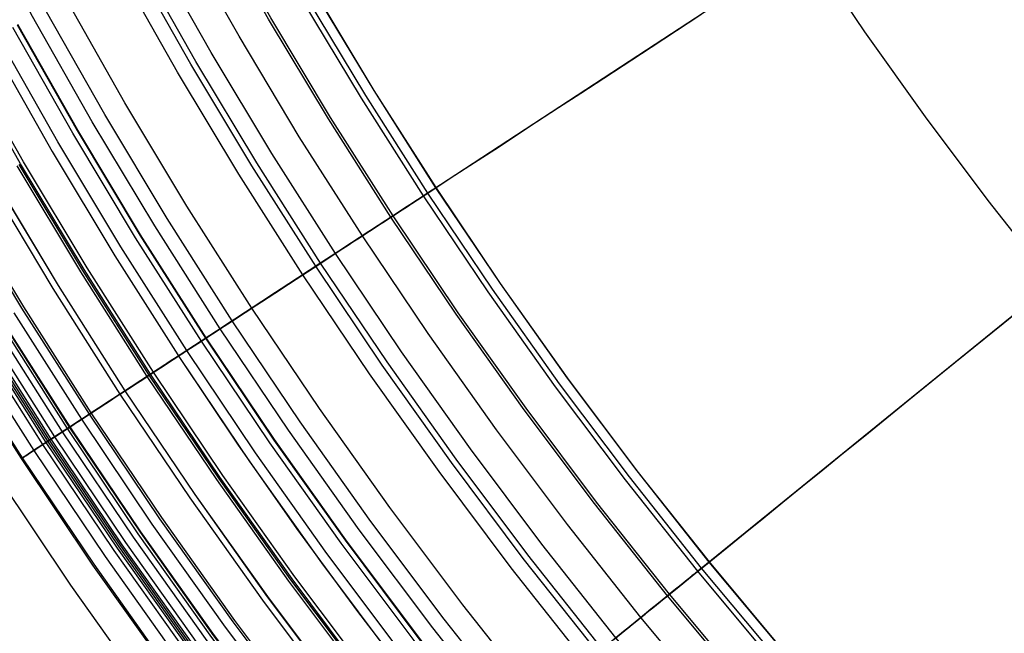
# Model space of a CAD drawing. Header units: millimetres. Extents: x -14 to 488, y -50 to 50.
# Tile 110 of 256: x 269 to 276, y -20 to -16. Entities that reach past the tile are written whole.
import ezdxf

# ---------------------------------------------------------------- set-up
doc = ezdxf.new("R2010")
doc.units = ezdxf.units.MM
doc.header["$MEASUREMENT"] = 0
doc.layers.add('Default', color=7, linetype='Continuous')

msp = doc.modelspace()

# ---------------------------------------------------------------- linework, layer by layer
at = {"layer": 'Default'}
for points in [[(279.5703, -21.2947), (279.0258, -20.8164), (278.4934, -20.3239), (277.9738, -19.8176), (277.4675, -19.298), (276.975, -18.7656), (276.4967, -18.2211), (276.0331, -17.6649), (275.5846, -17.0977), (275.1517, -16.5201), (274.7345, -15.9328), (274.3335, -15.3363), (273.949, -14.7313), (273.5811, -14.1185), (273.2301, -13.4986), (272.8961, -12.8723), (272.5793, -12.2402), (272.2798, -11.6031), (271.9977, -10.9616), (271.7329, -10.3163)], [(279.5703, -21.2947), (279.0258, -20.8164), (278.4934, -20.3239), (277.9738, -19.8176), (277.4675, -19.298), (276.975, -18.7656), (276.4967, -18.2211), (276.0331, -17.6649), (275.5846, -17.0977), (275.1517, -16.5201), (274.7345, -15.9328), (274.3335, -15.3363), (273.949, -14.7313), (273.5811, -14.1185), (273.2301, -13.4986), (272.8961, -12.8723), (272.5793, -12.2402), (272.2798, -11.6031), (271.9977, -10.9616), (271.7329, -10.3163)], [(279.4302, -25.1628), (278.7883, -24.6815), (278.1579, -24.1831), (277.5397, -23.6678), (276.9345, -23.1363), (276.3428, -22.5888), (275.7653, -22.0261), (275.2026, -21.4486), (274.6551, -20.8569), (274.1236, -20.2517), (273.6083, -19.6335), (273.1099, -19.0031), (272.6286, -18.3612), (272.165, -17.7083), (271.7193, -17.0454), (271.2919, -16.373), (270.883, -15.6919), (270.4929, -15.003), (270.1217, -14.3068), (269.7696, -13.6043), (269.4368, -12.8962), (269.1232, -12.1831), (268.8289, -11.466)], [(279.4696, -25.1088), (278.829, -24.6286), (278.2, -24.1313), (277.5831, -23.6171), (276.9792, -23.0867), (276.3888, -22.5404), (275.8125, -21.9789), (275.251, -21.4026), (274.7047, -20.8122), (274.1743, -20.2083), (273.6602, -19.5914), (273.1628, -18.9624), (272.6826, -18.3218), (272.2199, -17.6704), (271.7752, -17.0088), (271.3487, -16.3379), (270.9407, -15.6583), (270.5514, -14.9708), (270.181, -14.2762), (269.8297, -13.5752), (269.4975, -12.8685), (269.1846, -12.157), (268.891, -11.4414)], [(279.4707, -25.1074), (278.8301, -24.6272), (278.2011, -24.1299), (277.5843, -23.6158), (276.9804, -23.0853), (276.39, -22.5391), (275.8138, -21.9776), (275.2523, -21.4014), (274.7061, -20.811), (274.1757, -20.2071), (273.6615, -19.5903), (273.1642, -18.9613), (272.684, -18.3208), (272.2214, -17.6694), (271.7767, -17.0079), (271.3502, -16.3369), (270.9423, -15.6574), (270.553, -14.9699), (270.1826, -14.2754), (269.8313, -13.5744), (269.4992, -12.8678), (269.1863, -12.1563), (268.8926, -11.4408)], [(280.0634, -25.6549), (279.4099, -25.1907), (278.7672, -24.7089), (278.1361, -24.2099), (277.5172, -23.6941), (276.9113, -23.162), (276.319, -22.6139), (275.7409, -22.0506), (275.1775, -21.4724), (274.6295, -20.8801), (274.0973, -20.2742), (273.5815, -19.6553), (273.0825, -19.0242), (272.6007, -18.3816), (272.1366, -17.728), (271.6904, -17.0643), (271.2625, -16.3912), (270.8532, -15.7094), (270.4626, -15.0196), (270.091, -14.3227), (269.7385, -13.6194), (269.4053, -12.9105), (269.0913, -12.1967), (268.7967, -11.4787)], [(279.9104, -25.8763), (279.2512, -25.4081), (278.603, -24.9222), (277.9664, -24.4189), (277.3423, -23.8986), (276.7311, -23.3619), (276.1337, -22.8091), (275.5506, -22.2409), (274.9823, -21.6577), (274.4296, -21.0603), (273.8928, -20.4491), (273.3725, -19.825), (272.8692, -19.1884), (272.3833, -18.5402), (271.9151, -17.881), (271.4651, -17.2116), (271.0335, -16.5326), (270.6207, -15.8449), (270.2267, -15.1492), (269.8519, -14.4463), (269.4964, -13.737), (269.1603, -13.0219), (268.8436, -12.3019)], [(279.9204, -25.8618), (279.2616, -25.3939), (278.6137, -24.9083), (277.9775, -24.4052), (277.3537, -23.8853), (276.7429, -23.3488), (276.1458, -22.7963), (275.563, -22.2284), (274.9951, -21.6456), (274.4426, -21.0485), (273.9062, -20.4377), (273.3862, -19.8139), (272.8832, -19.1777), (272.3975, -18.5298), (271.9296, -17.871), (271.4798, -17.2019), (271.0485, -16.5234), (270.6359, -15.8361), (270.2421, -15.1408), (269.8676, -14.4383), (269.5122, -13.7293), (269.1763, -13.0146), (268.8598, -12.2951)], [(279.7765, -26.0701), (279.1123, -25.5985), (278.4592, -25.1089), (277.8179, -24.6018), (277.1891, -24.0777), (276.5734, -23.5369), (275.9714, -22.98), (275.3839, -22.4075), (274.8115, -21.82), (274.2545, -21.218), (273.7138, -20.6023), (273.1896, -19.9735), (272.6825, -19.3322), (272.1929, -18.6791), (271.7213, -18.015), (271.2679, -17.3405), (270.8331, -16.6565), (270.4171, -15.9636), (270.0202, -15.2627), (269.6426, -14.5546), (269.2844, -13.8399), (268.9458, -13.1195), (268.6268, -12.3941)], [(278.9812, -25.7782), (278.3235, -25.2852), (277.6777, -24.7746), (277.0444, -24.2467), (276.4244, -23.7021), (275.8182, -23.1413), (275.2266, -22.5648), (274.6501, -21.9732), (274.0893, -21.367), (273.5447, -20.747), (273.0169, -20.1137), (272.5062, -19.4679), (272.0132, -18.8102), (271.5382, -18.1414), (271.0817, -17.4623), (270.6438, -16.7734), (270.2249, -16.0757), (269.8252, -15.3699), (269.445, -14.6568), (269.0843, -13.9371), (268.7433, -13.2116)], [(278.886, -25.9086), (278.225, -25.4131), (277.576, -24.8999), (276.9395, -24.3693), (276.3163, -23.822), (275.7071, -23.2583), (275.1125, -22.6789), (274.5331, -22.0843), (273.9694, -21.4751), (273.4221, -20.8519), (272.8916, -20.2155), (272.3783, -19.5664), (271.8828, -18.9054), (271.4055, -18.2332), (270.9466, -17.5506), (270.5065, -16.8583), (270.0855, -16.157), (269.6838, -15.4476), (269.3016, -14.7309), (268.9391, -14.0075), (268.5964, -13.2784)], [(278.9095, -25.8764), (278.2494, -25.3815), (277.6011, -24.8689), (276.9654, -24.3391), (276.343, -23.7924), (275.7346, -23.2294), (275.1407, -22.6507), (274.562, -22.0569), (273.999, -21.4484), (273.4524, -20.826), (272.9225, -20.1903), (272.4099, -19.5421), (271.915, -18.8819), (271.4383, -18.2105), (270.9799, -17.5288), (270.5404, -16.8373), (270.1199, -16.1369), (269.7187, -15.4284), (269.337, -14.7126), (268.975, -13.9901), (268.6326, -13.2619)], [(278.8235, -25.9943), (278.1603, -25.4972), (277.5091, -24.9822), (276.8705, -24.45), (276.2453, -23.9008), (275.634, -23.3353), (275.0374, -22.754), (274.4561, -22.1574), (273.8906, -21.5462), (273.3414, -20.9209), (272.8092, -20.2823), (272.2942, -19.6311), (271.7971, -18.9679), (271.3182, -18.2935), (270.8578, -17.6086), (270.4162, -16.914), (269.9938, -16.2105), (269.5908, -15.4988), (269.2073, -14.7796), (268.8436, -14.0539)], [(277.9034, -25.8309), (277.2436, -25.3092), (276.5967, -24.77), (275.9633, -24.2136), (275.344, -23.6407), (274.7396, -23.0518), (274.1507, -22.4474), (273.5778, -21.8281), (273.0214, -21.1947), (272.4822, -20.5478), (271.9605, -19.888), (271.4569, -19.2162), (270.9717, -18.5329), (270.5053, -17.8391), (270.0579, -17.1354), (269.63, -16.4226), (269.2217, -15.7016), (268.8332, -14.9731)], [(277.8053, -25.9583), (277.1423, -25.4341), (276.4921, -24.8922), (275.8556, -24.3331), (275.2333, -23.7573), (274.6259, -23.1655), (274.0341, -22.5581), (273.4583, -21.9358), (272.8993, -21.2993), (272.3574, -20.6492), (271.8331, -19.9861), (271.327, -19.311), (270.8394, -18.6244), (270.3707, -17.9271), (269.9211, -17.2199), (269.4911, -16.5037), (269.0808, -15.779), (268.6904, -15.0469)], [(277.7447, -26.037), (277.0797, -25.5112), (276.4276, -24.9676), (275.7891, -24.4069), (275.1649, -23.8294), (274.5557, -23.2357), (273.962, -22.6265), (273.3846, -22.0023), (272.8238, -21.3639), (272.2802, -20.7118), (271.7544, -20.0467), (271.2468, -19.3695), (270.7577, -18.6808), (270.2875, -17.9815), (269.8366, -17.2721), (269.4053, -16.5537), (268.9937, -15.8269), (268.6022, -15.0925)], [(268.8875, -15.8853), (269.3006, -16.6148), (269.7335, -17.3359), (270.1861, -18.0478), (270.6579, -18.7498), (271.1488, -19.441), (271.6584, -20.1207), (272.1861, -20.7882), (272.7317, -21.4427), (273.2945, -22.0835), (273.8741, -22.71), (274.47, -23.3214), (275.0814, -23.9173), (275.7079, -24.4969), (276.3487, -25.0597), (277.0032, -25.6053), (277.6707, -26.133)], [(277.6743, -26.1284), (277.0069, -25.6007), (276.3526, -25.0553), (275.7118, -24.4925), (275.0855, -23.913), (274.4741, -23.3173), (273.8784, -22.7059), (273.2989, -22.0796), (272.7361, -21.4389), (272.1907, -20.7845), (271.663, -20.1171), (271.1536, -19.4375), (270.6628, -18.7464), (270.191, -18.0446), (269.7385, -17.3328), (269.3056, -16.6118), (268.8926, -15.8825)], [(276.9056, -25.7255), (276.248, -25.1774), (275.6042, -24.612), (274.9748, -24.0296), (274.3604, -23.431), (273.7618, -22.8166), (273.1795, -22.1872), (272.614, -21.5434), (272.0659, -20.8858), (271.5356, -20.2152), (271.0237, -19.5323), (270.5305, -18.8378), (270.0564, -18.1326), (269.6017, -17.4173), (269.1667, -16.6928), (268.7517, -15.9599)], [(277.6498, -26.1603), (276.9816, -25.632), (276.3264, -25.0858), (275.6849, -24.5224), (275.0578, -23.9422), (274.4457, -23.3457), (273.8492, -22.7336), (273.269, -22.1065), (272.7056, -21.465), (272.1595, -20.8098), (271.6311, -20.1417), (271.1211, -19.4612), (270.6297, -18.7693), (270.1573, -18.0666), (269.7043, -17.3539), (269.2709, -16.6321), (268.8574, -15.9018)], [(276.7329, -25.9382), (276.0699, -25.3856), (275.4208, -24.8154), (274.7862, -24.2283), (274.1667, -23.6247), (273.5632, -23.0053), (272.976, -22.3706), (272.4058, -21.7215), (271.8532, -21.0585), (271.3186, -20.3823), (270.8024, -19.6938), (270.3051, -18.9935), (269.8271, -18.2825), (269.3687, -17.5613), (268.9301, -16.8308), (268.5117, -16.0918)], [(268.7137, -16.0292), (269.1278, -16.7595), (269.5602, -17.479), (270.0106, -18.1874), (270.489, -18.8989), (270.9856, -19.5978), (271.5, -20.2836), (272.032, -20.9559), (272.5811, -21.6144), (273.1469, -22.2585), (273.7292, -22.8877), (274.3276, -23.5018), (274.9416, -24.1001), (275.5709, -24.6824), (276.215, -25.2483), (276.8735, -25.7974)], [(268.7137, -16.0292), (269.1278, -16.7595), (269.5602, -17.479), (270.0106, -18.1874), (270.4059, -18.7781), (270.8137, -19.3602), (271.2339, -19.9334), (271.6663, -20.4975)], [(276.7182, -25.9564), (276.0547, -25.4034), (275.4051, -24.8328), (274.77, -24.2453), (274.1501, -23.6413), (273.5461, -23.0214), (272.9586, -22.3864), (272.388, -21.7367), (271.835, -21.0733), (271.3, -20.3966), (270.7835, -19.7076), (270.2858, -19.0069), (269.8075, -18.2953), (269.3487, -17.5736), (268.9098, -16.8426), (268.4911, -16.1031)], [(276.701, -25.9776), (276.0369, -25.4241), (275.3868, -24.8531), (274.7512, -24.265), (274.1309, -23.6605), (273.5264, -23.0402), (272.9383, -22.4046), (272.3673, -21.7545), (271.8138, -21.0904), (271.2784, -20.4133), (270.7614, -19.7237), (270.2634, -19.0224), (269.7847, -18.3102), (269.3255, -17.5879), (268.8863, -16.8564)], [(276.7113, -25.9649), (276.0476, -25.4117), (275.3978, -24.8409), (274.7625, -24.2532), (274.1425, -23.649), (273.5383, -23.0289), (272.9505, -22.3936), (272.3797, -21.7438), (271.8265, -21.0801), (271.2914, -20.4033), (270.7747, -19.714), (270.2769, -19.0131), (269.7984, -18.3013), (269.3395, -17.5793), (268.9004, -16.8481)], [(276.5605, -26.1506), (275.8921, -25.5934), (275.2376, -25.0186), (274.5978, -24.4266), (273.9733, -23.8181), (273.3648, -23.1936), (272.7728, -22.5538), (272.198, -21.8993), (271.6408, -21.2309), (271.1018, -20.5492), (270.5814, -19.855), (270.0801, -19.1491), (269.5981, -18.4322), (269.136, -17.7051), (268.6938, -16.9686)], [(276.5865, -26.1186), (275.9188, -25.5621), (275.2652, -24.988), (274.6261, -24.3968), (274.0024, -23.789), (273.3946, -23.1653), (272.8034, -22.5262), (272.2293, -21.8726), (271.6728, -21.2049), (271.1344, -20.5241), (270.6147, -19.8307), (270.114, -19.1257), (269.6326, -18.4096), (269.171, -17.6834), (268.7294, -16.9479)], [(276.5866, -26.1184), (275.919, -25.5619), (275.2653, -24.9878), (274.6263, -24.3966), (274.0026, -23.7888), (273.3948, -23.1651), (272.8036, -22.5261), (272.2295, -21.8724), (271.673, -21.2048), (271.1346, -20.5239), (270.6149, -19.8306), (270.1142, -19.1255), (269.6328, -18.4095), (269.1712, -17.6833), (268.7296, -16.9477)], [(275.7267, -25.7867), (275.0673, -25.2075), (274.4227, -24.6111), (273.7935, -23.9979), (273.1803, -23.3687), (272.5839, -22.7241), (272.0047, -22.0647), (271.4434, -21.3912), (270.9003, -20.7044), (270.376, -20.0049), (269.8708, -19.2937), (269.3853, -18.5713), (268.9196, -17.8387), (268.4741, -17.0967)], [(275.737, -25.7747), (275.0779, -25.1958), (274.4335, -24.5996), (273.8046, -23.9868), (273.1918, -23.3579), (272.5956, -22.7135), (272.0167, -22.0544), (271.4556, -21.3813), (270.9128, -20.6947), (270.3887, -19.9956), (269.8838, -19.2847), (269.3985, -18.5627), (268.933, -17.8305), (268.4877, -17.0888)], [(275.6209, -25.9104), (274.9583, -25.3284), (274.3106, -24.7291), (273.6783, -24.1131), (273.0623, -23.4809), (272.463, -22.8331), (271.881, -22.1705), (271.317, -21.4938), (270.7713, -20.8037), (270.2445, -20.1009), (269.7369, -19.3862), (269.249, -18.6604), (268.7811, -17.9243)], [(275.6234, -25.9074), (274.9609, -25.3256), (274.3132, -24.7263), (273.6811, -24.1103), (273.0651, -23.4782), (272.4658, -22.8305), (271.884, -22.168), (271.32, -21.4914), (270.7743, -20.8013), (270.2476, -20.0986), (269.7401, -19.384), (269.2522, -18.6583), (268.7844, -17.9223)], [(275.6856, -25.8348), (275.0249, -25.2545), (274.3791, -24.657), (273.7487, -24.0427), (273.1344, -23.4123), (272.5369, -22.7665), (271.9566, -22.1058), (271.3942, -21.4311), (270.8501, -20.743), (270.3248, -20.0422), (269.8188, -19.3296), (269.3323, -18.606), (268.8657, -17.872)], [(275.5411, -26.0037), (274.8761, -25.4196), (274.226, -24.8182), (273.5915, -24.1999), (272.9733, -23.5654), (272.3718, -22.9153), (271.7878, -22.2503), (271.2217, -21.5712), (270.674, -20.8786), (270.1453, -20.1733), (269.6359, -19.456), (269.1462, -18.7276), (268.6766, -17.9889)], [(275.583, -25.9547), (274.9193, -25.3717), (274.2704, -24.7714), (273.6371, -24.1543), (273.02, -23.521), (272.4197, -22.8722), (271.8367, -22.2084), (271.2717, -21.5306), (270.7251, -20.8393), (270.1974, -20.1353), (269.6889, -19.4194), (269.2002, -18.6923), (268.7315, -17.955)], [(275.6092, -25.924), (274.9463, -25.3418), (274.2982, -24.7421), (273.6657, -24.1258), (273.0493, -23.4932), (272.4497, -22.8451), (271.8674, -22.1822), (271.303, -21.5051), (270.7571, -20.8146), (270.23, -20.1115), (269.7222, -19.3964), (269.234, -18.6702), (268.7658, -17.9338)], [(275.4779, -26.0775), (274.8111, -25.4918), (274.1592, -24.8886), (273.5229, -24.2686), (272.9028, -23.6323), (272.2997, -22.9803), (271.714, -22.3135), (271.1463, -21.6324), (270.5971, -20.9378), (270.0668, -20.2305), (269.556, -19.5112), (269.065, -18.7807), (268.594, -18.0399)], [(275.4958, -26.0565), (274.8295, -25.4713), (274.1781, -24.8686), (273.5423, -24.2491), (272.9228, -23.6133), (272.3201, -22.9619), (271.7349, -22.2956), (271.1676, -21.6151), (270.6189, -20.921), (270.0891, -20.2143), (269.5786, -19.4956), (269.088, -18.7657), (268.6174, -18.0254)], [(275.5049, -26.046), (274.8388, -25.461), (274.1877, -24.8585), (273.5522, -24.2393), (272.9329, -23.6037), (272.3304, -22.9526), (271.7454, -22.2866), (271.1784, -21.6063), (270.6299, -20.9126), (270.1003, -20.2061), (269.5901, -19.4877), (269.0996, -18.7581), (268.6293, -18.0181)], [(275.5134, -26.036), (274.8476, -25.4512), (274.1967, -24.849), (273.5614, -24.23), (272.9424, -23.5947), (272.3402, -22.9438), (271.7554, -22.278), (271.1886, -21.598), (270.6403, -20.9046), (270.1109, -20.1984), (269.6009, -19.4802), (269.1106, -18.7509), (268.6404, -18.0112)], [(275.5223, -26.0256), (274.8567, -25.4411), (274.2061, -24.8391), (273.5711, -24.2203), (272.9523, -23.5853), (272.3503, -22.9347), (271.7658, -22.2691), (271.1992, -21.5894), (270.6511, -20.8962), (270.1219, -20.1903), (269.6121, -19.4724), (269.122, -18.7434), (268.6521, -18.0041)], [(275.3623, -26.2126), (274.692, -25.6238), (274.0367, -25.0175), (273.3971, -24.3943), (272.7739, -23.7547), (272.1676, -23.0994), (271.5789, -22.4291), (271.0082, -21.7445), (270.4562, -21.0463), (269.9232, -20.3353), (269.4097, -19.6123), (268.9161, -18.878), (268.4428, -18.1334)], [(275.3683, -26.2056), (274.6982, -25.617), (274.043, -25.0109), (273.4036, -24.3878), (272.7805, -23.7484), (272.1744, -23.0932), (271.5858, -22.4231), (271.0153, -21.7387), (270.4635, -21.0407), (269.9306, -20.3299), (269.4173, -19.6071), (268.9238, -18.873), (268.4506, -18.1285)], [(275.43, -26.1334), (274.7617, -25.5465), (274.1084, -24.942), (273.4708, -24.3206), (272.8494, -23.683), (272.2449, -23.0297), (271.658, -22.3614), (271.0891, -21.6788), (270.5387, -20.9828), (270.0073, -20.2739), (269.4954, -19.5531), (269.0033, -18.821), (268.5314, -18.0786)], [(268.7551, -19.0082), (269.2551, -19.7518), (269.7741, -20.4822), (270.3118, -21.199), (270.8677, -21.9017), (271.4416, -22.5899), (272.033, -23.263), (272.6416, -23.9207), (273.2669, -24.5624), (273.9086, -25.1878), (274.5663, -25.7964)], [(268.7551, -19.0082), (269.2551, -19.7518), (269.7741, -20.4822), (270.3118, -21.199), (270.8677, -21.9017), (271.4416, -22.5899), (272.033, -23.263), (272.6416, -23.9207), (273.2669, -24.5624), (273.9086, -25.1878), (274.5663, -25.7964)]]:
    msp.add_lwpolyline(points, dxfattribs=at)
at = {"layer": 'Default', "extrusion": (-0.54721, 0.836996, 0)}
for points in [[(-216.0454, 24.7553), (-216.045, 24.722), (-216.0439, 24.6885), (-216.042, 24.6546), (-216.0393, 24.6206), (-216.0358, 24.5863), (-216.0315, 24.5518), (-216.0263, 24.5172), (-216.0203, 24.4824), (-216.0134, 24.4475), (-216.0057, 24.4126), (-215.997, 24.3776), (-215.9875, 24.3426), (-215.977, 24.3076), (-215.9656, 24.2727), (-215.9533, 24.2379), (-215.94, 24.2032), (-215.9259, 24.1687), (-215.9108, 24.1343), (-215.8947, 24.1002), (-215.8778, 24.0664), (-215.8599, 24.0329), (-215.8411, 23.9997), (-215.8214, 23.9669), (-215.8008, 23.9345), (-215.7794, 23.9026), (-215.7571, 23.8712), (-215.7339, 23.8402), (-215.7099, 23.8099), (-215.6851, 23.7801), (-215.6595, 23.751), (-215.6331, 23.7225), (-215.606, 23.6947), (-215.5782, 23.6676), (-215.5497, 23.6412), (-215.5206, 23.6156), (-215.4908, 23.5908), (-215.4604, 23.5668), (-215.4295, 23.5436), (-215.3981, 23.5213), (-215.3662, 23.4998), (-215.3338, 23.4793), (-215.301, 23.4596), (-215.2678, 23.4408), (-215.2343, 23.4229), (-215.2005, 23.406), (-215.1664, 23.3899), (-215.132, 23.3748), (-215.0975, 23.3607), (-215.0628, 23.3474), (-215.028, 23.3351), (-214.9931, 23.3237), (-214.9581, 23.3132), (-214.9231, 23.3037), (-214.8881, 23.295), (-214.8532, 23.2873), (-214.8183, 23.2804), (-214.7835, 23.2744), (-214.7489, 23.2692), (-214.7144, 23.2649), (-214.6801, 23.2614), (-214.6461, 23.2587), (-214.6122, 23.2568), (-214.5787, 23.2557), (-214.5454, 23.2553), (-214.5121, 23.2557), (-214.4785, 23.2568), (-214.4446, 23.2587), (-214.4106, 23.2614), (-214.3763, 23.2649), (-214.3418, 23.2692), (-214.3072, 23.2744), (-214.2724, 23.2804), (-214.2375, 23.2873), (-214.2026, 23.295), (-214.1676, 23.3037), (-214.1326, 23.3132), (-214.0976, 23.3237), (-214.0627, 23.3351), (-214.0279, 23.3474), (-213.9932, 23.3607), (-213.9587, 23.3748), (-213.9243, 23.3899), (-213.8902, 23.406), (-213.8564, 23.4229), (-213.8229, 23.4408), (-213.7897, 23.4596), (-213.7569, 23.4793), (-213.7245, 23.4998), (-213.6926, 23.5213), (-213.6612, 23.5436), (-213.6303, 23.5668), (-213.5999, 23.5908), (-213.5701, 23.6156), (-213.541, 23.6412), (-213.5125, 23.6676), (-213.4847, 23.6947), (-213.4576, 23.7225), (-213.4312, 23.751), (-213.4056, 23.7801), (-213.3808, 23.8099), (-213.3568, 23.8402), (-213.3337, 23.8712), (-213.3113, 23.9026), (-213.2899, 23.9345), (-213.2693, 23.9669), (-213.2496, 23.9997), (-213.2308, 24.0329), (-213.2129, 24.0664), (-213.196, 24.1002), (-213.1799, 24.1343), (-213.1648, 24.1687), (-213.1507, 24.2032), (-213.1374, 24.2379), (-213.1251, 24.2727), (-213.1137, 24.3076), (-213.1033, 24.3426), (-213.0937, 24.3776), (-213.085, 24.4126), (-213.0773, 24.4475), (-213.0704, 24.4824), (-213.0644, 24.5172), (-213.0592, 24.5518), (-213.0549, 24.5863), (-213.0514, 24.6206), (-213.0487, 24.6546), (-213.0468, 24.6885), (-213.0457, 24.722), (-213.0454, 24.7553)], [(-213.0454, 24.7553), (-213.0457, 24.7886), (-213.0468, 24.8222), (-213.0487, 24.856), (-213.0514, 24.8901), (-213.0549, 24.9244), (-213.0592, 24.9589), (-213.0644, 24.9935), (-213.0704, 25.0283), (-213.0773, 25.0632), (-213.085, 25.0981), (-213.0937, 25.1331), (-213.1033, 25.1681), (-213.1137, 25.203), (-213.1251, 25.238), (-213.1374, 25.2728), (-213.1507, 25.3075), (-213.1648, 25.342), (-213.1799, 25.3764), (-213.196, 25.4105), (-213.2129, 25.4443), (-213.2308, 25.4778), (-213.2496, 25.511), (-213.2693, 25.5438), (-213.2899, 25.5762), (-213.3113, 25.6081), (-213.3337, 25.6395), (-213.3568, 25.6704), (-213.3808, 25.7008), (-213.4056, 25.7306), (-213.4312, 25.7597), (-213.4576, 25.7882), (-213.4847, 25.816), (-213.5125, 25.8431), (-213.541, 25.8695), (-213.5701, 25.8951), (-213.5999, 25.9199), (-213.6303, 25.9439), (-213.6612, 25.967), (-213.6926, 25.9894), (-213.7245, 26.0108), (-213.7569, 26.0314), (-213.7897, 26.0511), (-213.8229, 26.0699), (-213.8564, 26.0878), (-213.8902, 26.1047), (-213.9243, 26.1208), (-213.9587, 26.1359), (-213.9932, 26.15), (-214.0279, 26.1633), (-214.0627, 26.1756), (-214.0976, 26.187), (-214.1326, 26.1974), (-214.1676, 26.207), (-214.2026, 26.2157), (-214.2375, 26.2234), (-214.2724, 26.2303), (-214.3072, 26.2363), (-214.3418, 26.2415), (-214.3763, 26.2458), (-214.4106, 26.2493), (-214.4446, 26.252), (-214.4785, 26.2538), (-214.5121, 26.255), (-214.5454, 26.2553), (-214.5787, 26.255), (-214.6122, 26.2538), (-214.6461, 26.252), (-214.6801, 26.2493), (-214.7144, 26.2458), (-214.7489, 26.2415), (-214.7835, 26.2363), (-214.8183, 26.2303), (-214.8532, 26.2234), (-214.8881, 26.2157), (-214.9231, 26.207), (-214.9581, 26.1974), (-214.9931, 26.187), (-215.028, 26.1756), (-215.0628, 26.1633), (-215.0975, 26.15), (-215.132, 26.1359), (-215.1664, 26.1208), (-215.2005, 26.1047), (-215.2343, 26.0878), (-215.2678, 26.0699), (-215.301, 26.0511), (-215.3338, 26.0314), (-215.3662, 26.0108), (-215.3981, 25.9894), (-215.4295, 25.967), (-215.4604, 25.9439), (-215.4908, 25.9199), (-215.5206, 25.8951), (-215.5497, 25.8695), (-215.5782, 25.8431), (-215.606, 25.816), (-215.6331, 25.7882), (-215.6595, 25.7597), (-215.6851, 25.7306), (-215.7099, 25.7008), (-215.7339, 25.6704), (-215.7571, 25.6395), (-215.7794, 25.6081), (-215.8008, 25.5762), (-215.8214, 25.5438), (-215.8411, 25.511), (-215.8599, 25.4778), (-215.8778, 25.4443), (-215.8947, 25.4105), (-215.9108, 25.3764), (-215.9259, 25.342), (-215.94, 25.3075), (-215.9533, 25.2728), (-215.9656, 25.238), (-215.977, 25.203), (-215.9875, 25.1681), (-215.997, 25.1331), (-216.0057, 25.0981), (-216.0134, 25.0632), (-216.0203, 25.0283), (-216.0263, 24.9935), (-216.0315, 24.9589), (-216.0358, 24.9244), (-216.0393, 24.8901), (-216.042, 24.856), (-216.0439, 24.8222), (-216.045, 24.7886), (-216.0454, 24.7553)]]:
    msp.add_lwpolyline(points, dxfattribs=at)
at = {"layer": 'Default', "extrusion": (-0.08594, 0.166209, 0.982339)}
msp.add_lwpolyline([(-231.2324, 157.3951), (-231.2324, 157.4825)], dxfattribs=at)
at = {"layer": 'Default'}
for points in [[(273.0019, -20.1259, 2.1937), (273.1031, -20.0437, 2.1359), (273.2077, -19.9588, 2.0801), (273.3157, -19.8711, 2.0266), (273.427, -19.7807, 1.9753), (273.5418, -19.6875, 1.9264), (273.6602, -19.5914, 1.8798), (273.782, -19.4925, 1.8356), (273.9074, -19.3907, 1.7939), (274.0363, -19.286, 1.7548), (274.1688, -19.1785, 1.7182), (274.3048, -19.0681, 1.6843), (274.4443, -18.9548, 1.653), (274.5874, -18.8387, 1.6245), (274.7339, -18.7197, 1.5988), (275.0376, -18.4731, 1.556), (275.3554, -18.2151, 1.525), (275.6872, -17.9457, 1.5062), (297.7914, 0, 1.5)], [(277.1535, -13.4926, 111.0321), (273.2277, -16.0592, 84.2455), (271.9125, -16.9191, 73.662), (270.9466, -17.5506, 64.6938), (270.2621, -17.9981, 57.0709), (269.8075, -18.2953, 50.6988), (269.3323, -18.606, 40.8885), (269.0996, -18.7581, 33.3186), (269.0792, -18.7714, 31.5171), (269.088, -18.7657, 30.987), (269.0968, -18.7599, 30.7366), (269.1088, -18.7521, 30.4965), (269.1241, -18.7421, 30.267), (269.1427, -18.7299, 30.0486), (269.1647, -18.7155, 29.8417), (269.1903, -18.6988, 29.6466), (269.2044, -18.6896, 29.5536), (269.2194, -18.6798, 29.4637), (269.2354, -18.6693, 29.3769), (269.2522, -18.6583, 29.2934), (269.2701, -18.6466, 29.2124), (269.289, -18.6343, 29.1332), (269.3089, -18.6212, 29.056), (269.3297, -18.6076, 28.9806), (269.3514, -18.5934, 28.9071), (269.374, -18.5787, 28.8356), (269.3973, -18.5635, 28.766), (269.4213, -18.5478, 28.6984), (269.446, -18.5317, 28.6328), (269.4712, -18.5151, 28.5692), (269.4971, -18.4982, 28.5076), (269.5234, -18.481, 28.448), (269.5502, -18.4635, 28.3905), (269.5774, -18.4457, 28.3351), (269.605, -18.4277, 28.2818), (269.6328, -18.4095, 28.2306), (269.6609, -18.3911, 28.1816), (269.6891, -18.3727, 28.1347), (269.7174, -18.3542, 28.0899), (269.7458, -18.3357, 28.0473), (269.774, -18.3172, 28.0068), (269.8021, -18.2988, 27.9685), (269.8299, -18.2806, 27.9323), (269.8574, -18.2627, 27.8982), (269.8845, -18.2449, 27.8663), (269.9111, -18.2275, 27.8366), (269.9372, -18.2105, 27.8089), (269.9626, -18.1939, 27.7835), (269.9874, -18.1777, 27.7602), (270.0113, -18.1621, 27.739), (270.0343, -18.147, 27.72), (270.0455, -18.1397, 27.7112), (270.075, -18.1204, 27.6896), (270.0908, -18.11, 27.6786), (270.0981, -18.1053, 27.6738), (270.105, -18.1008, 27.6694), (270.1118, -18.0964, 27.6653), (270.1185, -18.092, 27.6615), (270.1253, -18.0875, 27.6579), (270.1323, -18.083, 27.6544), (270.1396, -18.0781, 27.651), (270.1475, -18.073, 27.6475), (270.165, -18.0615, 27.6402), (270.1861, -18.0478, 27.6319)], [(278.6487, -15.5414, 111.0321), (275.0074, -18.4977, 84.2455), (273.7874, -19.4881, 73.662), (272.8916, -20.2155, 64.6938)], [(270.1861, -18.0478, 27.6319), (270.2421, -18.0112, 27.6112), (270.2974, -17.975, 27.5885), (270.3521, -17.9393, 27.5639), (270.406, -17.904, 27.5375), (270.4591, -17.8693, 27.5093), (270.5115, -17.8351, 27.4795), (270.5629, -17.8014, 27.448), (270.6135, -17.7684, 27.4149), (270.6631, -17.7359, 27.3804), (270.7117, -17.7042, 27.3444), (270.7592, -17.6731, 27.307), (270.8057, -17.6427, 27.2683), (270.8511, -17.613, 27.2284), (270.8953, -17.5841, 27.1873), (270.9382, -17.556, 27.145), (270.9799, -17.5288, 27.1017), (271.0204, -17.5023, 27.0575), (271.0595, -17.4768, 27.0123), (271.0974, -17.452, 26.9662), (271.1339, -17.4281, 26.9194), (271.1693, -17.405, 26.8719), (271.2034, -17.3827, 26.8237), (271.2362, -17.3612, 26.7749), (271.2679, -17.3405, 26.7256), (271.2984, -17.3206, 26.6759), (271.3276, -17.3015, 26.6258), (271.3558, -17.2831, 26.5753), (271.3827, -17.2654, 26.5245), (271.4086, -17.2485, 26.4734), (271.4334, -17.2323, 26.422), (271.4571, -17.2168, 26.3705), (271.4798, -17.2019, 26.3188), (271.5015, -17.1878, 26.267), (271.5222, -17.1742, 26.215), (271.5419, -17.1613, 26.163), (271.5607, -17.1491, 26.1109), (271.5785, -17.1374, 26.0586), (271.5955, -17.1264, 26.0063), (271.6115, -17.1159, 25.954), (271.6267, -17.1059, 25.9016), (271.6545, -17.0878, 25.7967), (271.6791, -17.0717, 25.6917), (271.7007, -17.0576, 25.5867), (271.7193, -17.0454, 25.4818), (271.7353, -17.0349, 25.3771), (271.7486, -17.0262, 25.2726), (271.7593, -17.0192, 25.1682), (271.7675, -17.0139, 25.064), (271.7733, -17.0101, 24.96), (271.7767, -17.0078, 24.8562), (271.7778, -17.0071, 24.7525), (271.7767, -17.0079, 24.6491), (271.7734, -17.01, 24.5458), (271.768, -17.0136, 24.4427), (271.7604, -17.0185, 24.3399), (271.7506, -17.0249, 24.2373), (271.7388, -17.0327, 24.1349), (271.7248, -17.0418, 24.0328), (271.7086, -17.0524, 23.931), (271.6904, -17.0643, 23.8295), (271.67, -17.0776, 23.7283), (271.6475, -17.0923, 23.6274), (271.6228, -17.1085, 23.527), (271.5959, -17.1261, 23.4269), (271.5667, -17.1452, 23.3273), (271.5352, -17.1658, 23.2281), (271.5013, -17.1879, 23.1295), (271.4651, -17.2116, 23.0315), (271.4265, -17.2368, 22.934), (271.3853, -17.2637, 22.8373), (271.3416, -17.2923, 22.7413), (271.2953, -17.3226, 22.6463), (271.2462, -17.3547, 22.5522), (271.1942, -17.3887, 22.4592), (271.1394, -17.4245, 22.3674), (271.0817, -17.4623, 22.2769), (271.0209, -17.502, 22.1879), (270.957, -17.5438, 22.1004), (270.9238, -17.5655, 22.0573), (270.8899, -17.5876, 22.0148), (270.8551, -17.6104, 21.9727), (270.8196, -17.6336, 21.9312), (270.7832, -17.6574, 21.8903), (270.7461, -17.6817, 21.8499), (270.708, -17.7065, 21.8102), (270.6692, -17.7319, 21.7712), (270.6295, -17.7579, 21.7328), (270.5889, -17.7844, 21.6951), (270.5475, -17.8115, 21.6582), (270.4899, -17.8491, 21.6089), (270.4743, -17.8594, 21.5949), (270.4583, -17.8698, 21.58), (270.4419, -17.8805, 21.5641), (270.425, -17.8916, 21.547), (270.4075, -17.903, 21.5286), (270.3707, -17.9271, 21.4878), (270.3307, -17.9532, 21.4406), (270.2875, -17.9815, 21.3865), (270.2409, -18.0119, 21.3251), (270.191, -18.0446, 21.2559), (270.1394, -18.0783, 21.1817), (270.0891, -18.1111, 21.1064), (270.0399, -18.1433, 21.0288), (269.9914, -18.1751, 20.9477), (269.9432, -18.2065, 20.8617), (269.8952, -18.2379, 20.7696), (269.847, -18.2694, 20.6701), (269.7984, -18.3013, 20.5619), (269.749, -18.3335, 20.4437), (269.699, -18.3662, 20.3146), (269.6487, -18.3991, 20.1733), (269.5981, -18.4322, 20.0188), (269.5476, -18.4652, 19.85), (269.4973, -18.4981, 19.666), (269.4475, -18.5306, 19.4661), (269.3985, -18.5627, 19.2492), (269.3505, -18.5941, 19.0146), (269.3038, -18.6246, 18.7616), (269.2586, -18.6541, 18.4896), (269.2153, -18.6825, 18.1978), (269.174, -18.7095, 17.8856), (269.135, -18.735, 17.5523), (269.065, -18.7807, 16.8199), (269.0072, -18.8185, 15.9953), (268.9633, -18.8472, 15.073), (268.935, -18.8657, 14.0477), (268.9161, -18.878, 6.8571), (268.9175, -18.8771, 6.6768), (268.9217, -18.8744, 6.5005), (268.9287, -18.8699, 6.328), (268.9383, -18.8635, 6.1595), (268.9507, -18.8554, 5.995), (268.9657, -18.8457, 5.8344), (268.9832, -18.8342, 5.6777), (269.0033, -18.821, 5.5249), (269.0259, -18.8063, 5.3761), (269.0508, -18.79, 5.2312), (269.0782, -18.7721, 5.0901), (269.1079, -18.7527, 4.9527), (269.1399, -18.7318, 4.8191), (269.1741, -18.7094, 4.6892), (269.2105, -18.6856, 4.5629), (269.249, -18.6604, 4.4401), (269.2896, -18.6339, 4.3209), (269.3323, -18.6059, 4.2051), (269.3771, -18.5766, 4.0926), (269.424, -18.546, 3.9832), (269.473, -18.5139, 3.8769), (269.5241, -18.4805, 3.7736), (269.5773, -18.4458, 3.6731), (269.6326, -18.4096, 3.5754), (269.69, -18.3721, 3.4802), (269.7496, -18.3331, 3.3876), (269.8114, -18.2927, 3.2975), (269.8756, -18.2507, 3.2097), (269.9422, -18.2072, 3.1242), (270.0113, -18.162, 3.0408), (270.083, -18.1152, 2.9595), (270.1573, -18.0666, 2.8803), (270.2344, -18.0162, 2.803), (270.3142, -17.964, 2.7276), (270.397, -17.9099, 2.6541), (270.4828, -17.8538, 2.5825), (270.5717, -17.7957, 2.5129), (270.6637, -17.7355, 2.4451), (270.7591, -17.6732, 2.3794), (270.8578, -17.6086, 2.3155), (270.9599, -17.5419, 2.2536), (271.0655, -17.4728, 2.1937), (271.1747, -17.4015, 2.1359), (271.2874, -17.3277, 2.0801), (271.4038, -17.2516, 2.0266), (271.5239, -17.1732, 1.9753), (271.6477, -17.0922, 1.9264), (271.7752, -17.0088, 1.8798), (271.9066, -16.9229, 1.8356), (272.0418, -16.8346, 1.7939), (272.1808, -16.7437, 1.7548), (272.3236, -16.6503, 1.7182), (272.4702, -16.5545, 1.6843), (272.6206, -16.4561, 1.653), (272.7748, -16.3553, 1.6245), (272.9329, -16.252, 1.5988), (273.2603, -16.0379, 1.556), (273.6029, -15.8139, 1.525)], [(273.0314, -20.1019, 26.9662), (273.0653, -20.0744, 26.9194), (273.0981, -20.0478, 26.8719), (273.1297, -20.0221, 26.8237), (273.1602, -19.9973, 26.7749), (273.1896, -19.9735, 26.7256), (273.2178, -19.9506, 26.6759), (273.245, -19.9285, 26.6258), (273.2711, -19.9073, 26.5753), (273.2961, -19.887, 26.5245), (273.3201, -19.8675, 26.4734), (273.3431, -19.8488, 26.422), (273.3651, -19.831, 26.3705), (273.3862, -19.8139, 26.3188), (273.4063, -19.7976, 26.267), (273.4255, -19.782, 26.215), (273.4438, -19.7671, 26.163), (273.4612, -19.753, 26.1109), (273.4777, -19.7396, 26.0586), (273.4934, -19.7268, 26.0063), (273.5083, -19.7147, 25.954), (273.5224, -19.7033, 25.9016), (273.5482, -19.6824, 25.7967), (273.571, -19.6638, 25.6917), (273.591, -19.6476, 25.5867), (273.6083, -19.6335, 25.4818), (273.6231, -19.6215, 25.3771), (273.6354, -19.6115, 25.2726), (273.6454, -19.6034, 25.1682), (273.653, -19.5972, 25.064), (273.6584, -19.5929, 24.96), (273.6615, -19.5903, 24.8562), (273.6626, -19.5895, 24.7525), (273.6615, -19.5903, 24.6491), (273.6585, -19.5928, 24.5458), (273.6534, -19.5969, 24.4427), (273.6464, -19.6026, 24.3399), (273.6374, -19.61, 24.2373), (273.6263, -19.6189, 24.1349), (273.6134, -19.6294, 24.0328), (273.5984, -19.6416, 23.931), (273.5815, -19.6553, 23.8295), (273.5626, -19.6707, 23.7283), (273.5417, -19.6876, 23.6274), (273.5188, -19.7062, 23.527), (273.4938, -19.7265, 23.4269), (273.4667, -19.7485, 23.3273), (273.4375, -19.7722, 23.2281), (273.4061, -19.7977, 23.1295), (273.3725, -19.825, 23.0315), (273.3367, -19.8541, 22.934), (273.2985, -19.8851, 22.8373), (273.258, -19.918, 22.7413), (273.215, -19.9529, 22.6463), (273.1694, -19.9899, 22.5522), (273.1213, -20.029, 22.4592), (273.0704, -20.0702, 22.3674), (273.0169, -20.1137, 22.2769)]]:
    msp.add_polyline3d(points, dxfattribs=at)

doc.saveas('drawing.dxf')
